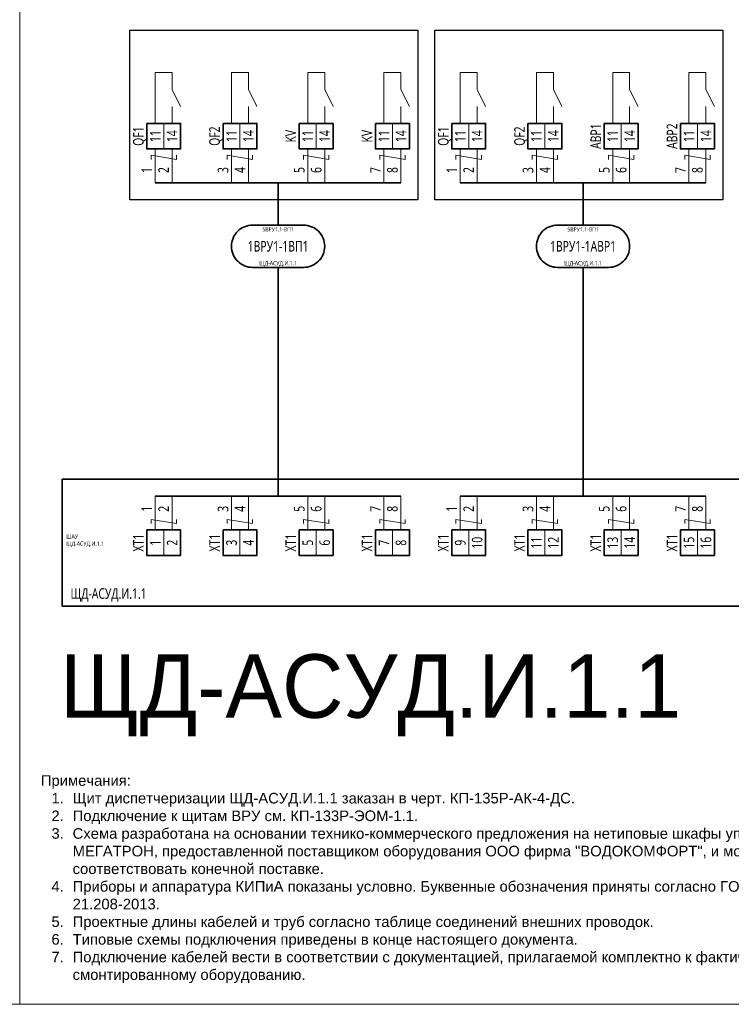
# Model space of a CAD drawing. Header units: millimetres. Extents: x -1173 to 6733, y -4591 to 345.
# Tile 44 of 93: x -572 to -404, y -1315 to -1082. Entities that reach past the tile are written whole.
import ezdxf
from ezdxf.enums import TextEntityAlignment as Align

# ---------------------------------------------------------------- set-up
doc = ezdxf.new("R2010")
doc.units = ezdxf.units.MM
doc.set_wipeout_variables(frame=1)
doc.layers.get('0').update_dxf_attribs({"lineweight": 15})
for name, color, linetype, lineweight in [('AK_Drawing', 7, 'Continuous', 35), ('AK_Drawing_Thin', 7, 'Continuous', 15), ('AK_Equipment', 7, 'Continuous', 35), ('AK_Multy_Wire', 7, 'Continuous', 35), ('AK_Wire', 7, 'Continuous', 15), ('AK_Wire_Number', 7, 'Continuous', 15)]:
    doc.layers.add(name, color=color, linetype=linetype, lineweight=lineweight)
doc.layers.add('UNPLOTTED', color=2, linetype='Continuous', lineweight=15, plot=False)
doc.styles.add('CP.Text', font='arial.ttf')
doc.styles.add('PT Sans Narrow', font='PTN57F.ttf')
doc.styles.get("Standard").update_dxf_attribs({"font": 'arial.ttf'})
doc.styles.add('Trebuchet MS', font='trebuc.ttf', dxfattribs={"width": 0.75})

# ---------------------------------------------------------------- blocks, each defined once
blk = doc.blocks.new('*U1')
at = {"layer": 'UNPLOTTED'}
blk.add_lwpolyline([(0, 0), (-395, 0), (-395, 287), (0, 287)], close=True, dxfattribs=at)
blk = doc.blocks.new('*U70')
for p, q in [((0, 0), (0, -30)), ((372, 0), (0, 0)), ((0, -30), (372, -30))]:
    blk.add_line(p, q)
at = {"style": 'Trebuchet MS', "width": 0.75}
for tag, flags, p in [('NAME', 9, (-1, 0)), ('TYPE', 9, (-1, -3)), ('ASSYCODE', 9, (-1, -6)), ('MFG', 9, (-1, -9)), ('MESUREMENT_UNITS', 9, (-1, -13.44)), ('WEIGHT', 9, (-1, -18)), ('COUNT', 9, (-1, -16.98)), ('SORTING_SECTION', 9, (-1, -22.98)), ('XREF', 1, (-1, -24))]:
    blk.add_attdef(tag, text='', height=2, dxfattribs=dict(at, flags=flags)).set_placement(p, align=Align.RIGHT)
at = {"lineweight": 30, "width": 0.75, "flags": 104}
blk.add_attdef('CATDESC', text='', height=2.5, dxfattribs=at).set_placement((370, -25), align=Align.MIDDLE_RIGHT)
at = {"style": 'Trebuchet MS', "width": 0.75}
blk.add_attdef('TAG1', text='', height=2.5, dxfattribs=at).set_placement((2, -27), align=Align.MIDDLE_LEFT)
at = {"layer": 'UNPLOTTED', "style": 'Trebuchet MS', "width": 0.75, "flags": 8}
for tag, p in [('DESC1', (1, -3)), ('DESC2', (1, -5)), ('DESC3', (1, -7)), ('FAMILY', (1, -13.73)), ('POSITION_N', (1, -15.99)), ('SYSTEM_NAME', (1, -17.99))]:
    blk.add_attdef(tag, p, '', height=1, dxfattribs=at)
blk = doc.blocks.new('*U217')
at = {"style": 'Trebuchet MS', "width": 0.75, "flags": 12}
blk.add_attdef('NOTE01', text='', height=2.5, rotation=90, dxfattribs=at).set_placement((2, -7), align=Align.MIDDLE_RIGHT)
blk.add_wipeout([(0, 0), (0, -6), (8, -6), (8, 0)])
blk.add_lwpolyline([(0, 0), (8, 0), (8, -6), (0, -6)], close=True)
at = {"lineweight": -2}
blk.add_lwpolyline([(4, 0), (8, 0), (8, -6), (4, -6)], close=True, dxfattribs=at)
at = {"style": 'Trebuchet MS', "width": 0.75, "flags": 12}
for tag, p in [('TERM01', (2, -3)), ('TERM02', (6, -3))]:
    blk.add_attdef(tag, text='', height=2.5, rotation=90, dxfattribs=at).set_placement(p, align=Align.MIDDLE_CENTER)
at = {"style": 'Trebuchet MS', "width": 0.75}
blk.add_attdef('TAG1', text='', height=2.5, rotation=90, dxfattribs=at).set_placement((-2, -3), align=Align.MIDDLE_CENTER)
at = {"style": 'Trebuchet MS', "width": 0.75, "flags": 12}
blk.add_attdef('NOTE02', text='', height=2.5, rotation=90, dxfattribs=at).set_placement((6, -7), align=Align.MIDDLE_RIGHT)
blk = doc.blocks.new('*U304')
blk.add_lwpolyline([(-6, 5), (6, 5, -0.414214), (11, 0), (11, 0, -0.414214), (6, -5), (-6, -5, -0.414214), (-11, 0), (-11, 0, -0.414214)], format="xyb", close=True)
at = {"style": 'Trebuchet MS', "width": 0.75}
blk.add_attdef('CA_CIRCUIT_NUMBER', text='', height=2.5, dxfattribs=at).set_placement((0, 0), align=Align.MIDDLE_CENTER)
at = {"lineweight": 30, "width": 0.75, "flags": 1}
blk.add_attdef('CA_CABLE_TYPE', text='', height=2.5, rotation=90, dxfattribs=at).set_placement((0, -25), align=Align.BOTTOM_CENTER)
at = {"style": 'Trebuchet MS', "width": 0.75}
blk.add_attdef('LENGTH', text='', height=2.5, rotation=90, dxfattribs=at).set_placement((2, -24.82), align=Align.MIDDLE_CENTER)
at = {"layer": 'UNPLOTTED', "style": 'Trebuchet MS', "width": 0.75}
for tag, p in [('LOAD_NAME', (0, 4)), ('PANEL_NAME', (0, -4))]:
    blk.add_attdef(tag, text='', height=1, dxfattribs=at).set_placement(p, align=Align.MIDDLE_CENTER)
blk = doc.blocks.new('*U283')
at = {"layer": 'AK_Wire'}
for points in [[(3, 2.5), (3, 1.5), (-3, 2.5), (-3, 1.5)], [(-2, -4), (-2, 4)], [(2, -4), (2, 4)]]:
    blk.add_lwpolyline(points, dxfattribs=at)
blk = doc.blocks.new('*U284')
at = {"layer": 'AK_Drawing', "color": 0, "linetype": 'ByBlock', "lineweight": -2, "transparency": 16777216}
for p in [(0, 0), (18, 0), (36, 0), (54, 0)]:
    blk.add_blockref('*U283', p, dxfattribs=at)
blk = doc.blocks.new('Z')
at = {"layer": 'AK_Wire'}
blk.add_lwpolyline([(3, 0.5), (3, -0.5), (-3, 0.5), (-3, -0.5)], dxfattribs=at)
blk = doc.blocks.new('*U285')
at = {"layer": 'AK_Wire'}
for points in [[(-2, -4), (-2, 4)], [(2, -4), (2, 4)]]:
    blk.add_lwpolyline(points, dxfattribs=at)
blk.add_blockref('Z', (0, -2), dxfattribs=at)
blk = doc.blocks.new('*U286')
at = {"layer": 'AK_Drawing', "color": 0, "linetype": 'ByBlock', "lineweight": -2, "transparency": 16777216}
for p in [(0, 0), (18, 0), (36, 0), (54, 0)]:
    blk.add_blockref('*U285', p, dxfattribs=at)
blk = doc.blocks.new('*U30')
blk.add_line((4, 0), (4, 4))
blk.add_lwpolyline([(6, 4), (4, 8), (4, 12), (0, 12), (0, 0)])
blk = doc.blocks.new('*U287')
at = {"layer": 'AK_Drawing_Thin'}
blk.add_blockref('*U30', (-4, -6.5), dxfattribs=at)
blk = doc.blocks.new('*U288')
at = {"layer": 'AK_Drawing', "color": 0, "linetype": 'ByBlock', "lineweight": -2, "transparency": 16777216}
for p in [(0, 0), (18, 0), (36, 0), (54, 0)]:
    blk.add_blockref('*U287', p, dxfattribs=at)
blk = doc.blocks.new('*U300')
at = {"layer": 'AK_Wire'}
for points in [[(3, 2.5), (3, 1.5), (-3, 2.5), (-3, 1.5)], [(-2, -4), (-2, 4)], [(2, -4), (2, 4)]]:
    blk.add_lwpolyline(points, dxfattribs=at)
blk = doc.blocks.new('*U297')
at = {"layer": 'AK_Drawing', "color": 0, "linetype": 'ByBlock', "lineweight": -2, "transparency": 16777216}
for p in [(0, 0), (18, 0), (36, 0), (54, 0)]:
    blk.add_blockref('*U300', p, dxfattribs=at)
blk = doc.blocks.new('*U298')
at = {"layer": 'AK_Drawing_Thin'}
blk.add_blockref('*U30', (-4, -6.5), dxfattribs=at)
blk = doc.blocks.new('*U299')
at = {"layer": 'AK_Drawing', "color": 0, "linetype": 'ByBlock', "lineweight": -2, "transparency": 16777216}
for p in [(0, 0), (18, 0), (36, 0), (54, 0)]:
    blk.add_blockref('*U298', p, dxfattribs=at)
blk = doc.blocks.new('*U301')
at = {"layer": 'AK_Wire'}
for points in [[(-2, -4), (-2, 4)], [(2, -4), (2, 4)]]:
    blk.add_lwpolyline(points, dxfattribs=at)
blk.add_blockref('Z', (0, -2), dxfattribs=at)
blk = doc.blocks.new('*U302')
at = {"layer": 'AK_Drawing', "color": 0, "linetype": 'ByBlock', "lineweight": -2, "transparency": 16777216}
for p in [(0, 0), (18, 0), (36, 0), (54, 0)]:
    blk.add_blockref('*U301', p, dxfattribs=at)
blk = doc.blocks.new('*U303')
blk.add_lwpolyline([(-6, 5), (6, 5, -0.414214), (11, 0), (11, 0, -0.414214), (6, -5), (-6, -5, -0.414214), (-11, 0), (-11, 0, -0.414214)], format="xyb", close=True)
at = {"style": 'Trebuchet MS', "width": 0.75}
blk.add_attdef('CA_CIRCUIT_NUMBER', text='', height=2.5, dxfattribs=at).set_placement((0, 0), align=Align.MIDDLE_CENTER)
at = {"lineweight": 30, "width": 0.75, "flags": 1}
blk.add_attdef('CA_CABLE_TYPE', text='', height=2.5, rotation=90, dxfattribs=at).set_placement((0, -25), align=Align.BOTTOM_CENTER)
at = {"style": 'Trebuchet MS', "width": 0.75}
blk.add_attdef('LENGTH', text='', height=2.5, rotation=90, dxfattribs=at).set_placement((2, -24.82), align=Align.MIDDLE_CENTER)
at = {"layer": 'UNPLOTTED', "style": 'Trebuchet MS', "width": 0.75}
for tag, p in [('LOAD_NAME', (0, 4)), ('PANEL_NAME', (0, -4))]:
    blk.add_attdef(tag, text='', height=1, dxfattribs=at).set_placement(p, align=Align.MIDDLE_CENTER)

msp = doc.modelspace()

# ---------------------------------------------------------------- linework, layer by layer
at = {"layer": 'AK_Drawing', "lineweight": 30}
for points in [[(-546, -1085), (-478, -1085), (-478, -1125), (-546, -1125)], [(-474, -1085), (-406, -1085), (-406, -1125), (-474, -1125)]]:
    msp.add_lwpolyline(points, close=True, dxfattribs=at)
at = {"layer": 'AK_Multy_Wire'}
for p, q in [((-482, -1121), (-540, -1121)), ((-410, -1121), (-468, -1121)), ((-482, -1195), (-540, -1195)), ((-410, -1195), (-468, -1195))]:
    msp.add_line(p, q, dxfattribs=at)
for points in [[(-511, -1121), (-511, -1131)], [(-439, -1121), (-439, -1131)], [(-511, -1141), (-511, -1195)], [(-439, -1141), (-439, -1195)]]:
    msp.add_lwpolyline(points, dxfattribs=at)
at = {"layer": 'UNPLOTTED', "color": 2, "true_color": 0xf1eb1f}
msp.add_xline((-778, -1315), (1, 0), dxfattribs=at)

# ---------------------------------------------------------------- block references
at = {"layer": 'AK_Drawing'}
msp.add_blockref('*U302', (-466, -1199), dxfattribs=at)
at = {"layer": 'AK_Equipment'}
ref = msp.add_blockref('*U70', (-562, -1191), dxfattribs=at)
ref.add_attrib('TAG1', 'ЩД-АСУД.И.1.1', dxfattribs={"layer": '0', "height": 2.5, "style": 'Trebuchet MS', "width": 0.75}).set_placement((-560, -1218), align=Align.MIDDLE_LEFT)
ref.add_attrib('FAMILY', 'ШАУ', (-561, -1205.01), dxfattribs={"layer": 'UNPLOTTED', "height": 1, "style": 'Trebuchet MS', "width": 0.75})
ref.add_attrib('POSITION_N', 'ЩД-АСУД.И.1.1', (-561, -1206.72), dxfattribs={"layer": 'UNPLOTTED', "height": 1, "style": 'Trebuchet MS', "width": 0.75})
at = {"layer": 'AK_Multy_Wire', "ltscale": 10}
for name, p, values in [('*U304', (-511, -1136), {'CA_CIRCUIT_NUMBER': '1ВРУ1-1ВП1', 'PANEL_NAME': 'ЩД-АСУД.И.1.1', 'LOAD_NAME': '5ВРУ1.1-ВП1'}), ('*U303', (-439, -1136), {'CA_CIRCUIT_NUMBER': '1ВРУ1-1АВР1', 'PANEL_NAME': 'ЩД-АСУД.И.1.1', 'LOAD_NAME': '5ВРУ1.1-ВП1'})]:
    msp.add_blockref(name, p, dxfattribs=at).add_auto_attribs(values)
at = {"layer": 'UNPLOTTED'}
msp.add_blockref('*U1', (-177, -1315), dxfattribs=at)

# ---------------------------------------------------------------- texts
at = {"insert": (-567, -1310), "char_height": 2.5, "width": 200, "attachment_point": 7, "style": 'CP.Text'}
msp.add_mtext('\\pxql;Примечания:\\P\\pi-2,l3,t3;1. ^IЩит диспетчеризации ЩД-АСУД.И.1.1 заказан в черт. КП-135Р-АК-4-ДС.\\P2.^IПодключение к щитам ВРУ см. КП-133Р-ЭОМ-1.1.\\P3.^IСхема разработана на основании технико-коммерческого предложения на нетиповые шкафы управления МЕГАТРОН, предоставленной поставщиком оборудования ООО фирма "ВОДОКОМФОРТ", и может не соответствовать конечной поставке.\\P4.^IПриборы и аппаратура КИПиА показаны условно. Буквенные обозначения приняты согласно ГОСТ 2.710-81, ГОСТ 21.208-2013.\\P5.^IПроектные длины кабелей и труб согласно таблице соединений внешних проводок.\\P6.^IТиповые схемы подключения приведены в конце настоящего документа.\\P7.^IПодключение кабелей вести в соответствии с документацией, прилагаемой комплектно к фактически смонтированному оборудованию.', dxfattribs=at)
at = {"layer": 'AK_Wire_Number', "style": 'Trebuchet MS', "width": 0.75}
for s, p in [('1', (-540, -1118)), ('2', (-536, -1118)), ('3', (-522, -1118)), ('4', (-518, -1118)), ('5', (-504, -1118)), ('6', (-500, -1118)), ('7', (-486, -1118)), ('8', (-482, -1118)), ('1', (-468, -1118)), ('2', (-464, -1118)), ('3', (-450, -1118)), ('4', (-446, -1118)), ('5', (-432, -1118)), ('6', (-428, -1118)), ('7', (-414, -1118)), ('8', (-410, -1118)), ('4', (-518, -1198)), ('4', (-446, -1198)), ('1', (-540, -1198)), ('2', (-536, -1198)), ('3', (-522, -1198)), ('5', (-504, -1198)), ('6', (-500, -1198)), ('7', (-486, -1198)), ('8', (-482, -1198)), ('1', (-468, -1198)), ('2', (-464, -1198)), ('3', (-450, -1198)), ('5', (-432, -1198)), ('6', (-428, -1198)), ('7', (-414, -1198)), ('8', (-410, -1198))]:
    msp.add_text(s, height=2.5, rotation=90, dxfattribs=at).set_placement(p, align=Align.BOTTOM_CENTER)
at = {"layer": 'UNPLOTTED', "color": 3, "style": 'PT Sans Narrow'}
msp.add_text('ЩД-АСУД.И.1.1', height=15, dxfattribs=at).set_placement((-562.51, -1247.35))

# ---------------------------------------------------------------- next in the draw order: block references
at = {"layer": 'AK_Equipment', "lineweight": 15}
ref = msp.add_blockref('*U217', (-542, -1107), dxfattribs=at)
ref.add_attrib('TAG1', 'QF1', dxfattribs={"layer": '0', "height": 2.5, "rotation": 90, "style": 'Trebuchet MS', "width": 0.75}).set_placement((-544, -1110), align=Align.MIDDLE_CENTER)
ref.add_attrib('TERM01', '11', dxfattribs={"layer": '0', "height": 2.5, "rotation": 90, "style": 'Trebuchet MS', "width": 0.75}).set_placement((-540, -1110), align=Align.MIDDLE_CENTER)
ref.add_attrib('TERM02', '14', dxfattribs={"layer": '0', "height": 2.5, "rotation": 90, "style": 'Trebuchet MS', "width": 0.75}).set_placement((-536, -1110), align=Align.MIDDLE_CENTER)
ref = msp.add_blockref('*U217', (-524, -1107), dxfattribs=at)
ref.add_attrib('TAG1', 'QF2', dxfattribs={"layer": '0', "height": 2.5, "rotation": 90, "style": 'Trebuchet MS', "width": 0.75}).set_placement((-526, -1110), align=Align.MIDDLE_CENTER)
ref.add_attrib('TERM01', '11', dxfattribs={"layer": '0', "height": 2.5, "rotation": 90, "style": 'Trebuchet MS', "width": 0.75}).set_placement((-522, -1110), align=Align.MIDDLE_CENTER)
ref.add_attrib('TERM02', '14', dxfattribs={"layer": '0', "height": 2.5, "rotation": 90, "style": 'Trebuchet MS', "width": 0.75}).set_placement((-518, -1110), align=Align.MIDDLE_CENTER)
ref = msp.add_blockref('*U217', (-506, -1107), dxfattribs=at)
ref.add_attrib('TAG1', 'KV', dxfattribs={"layer": '0', "height": 2.5, "rotation": 90, "style": 'Trebuchet MS', "width": 0.75}).set_placement((-508, -1110), align=Align.MIDDLE_CENTER)
ref.add_attrib('TERM01', '11', dxfattribs={"layer": '0', "height": 2.5, "rotation": 90, "style": 'Trebuchet MS', "width": 0.75}).set_placement((-504, -1110), align=Align.MIDDLE_CENTER)
ref.add_attrib('TERM02', '14', dxfattribs={"layer": '0', "height": 2.5, "rotation": 90, "style": 'Trebuchet MS', "width": 0.75}).set_placement((-500, -1110), align=Align.MIDDLE_CENTER)
ref = msp.add_blockref('*U217', (-470, -1107), dxfattribs=at)
ref.add_attrib('TAG1', 'QF1', dxfattribs={"layer": '0', "height": 2.5, "rotation": 90, "style": 'Trebuchet MS', "width": 0.75}).set_placement((-472, -1110), align=Align.MIDDLE_CENTER)
ref.add_attrib('TERM01', '11', dxfattribs={"layer": '0', "height": 2.5, "rotation": 90, "style": 'Trebuchet MS', "width": 0.75}).set_placement((-468, -1110), align=Align.MIDDLE_CENTER)
ref.add_attrib('TERM02', '14', dxfattribs={"layer": '0', "height": 2.5, "rotation": 90, "style": 'Trebuchet MS', "width": 0.75}).set_placement((-464, -1110), align=Align.MIDDLE_CENTER)
ref = msp.add_blockref('*U217', (-452, -1107), dxfattribs=at)
ref.add_attrib('TAG1', 'QF2', dxfattribs={"layer": '0', "height": 2.5, "rotation": 90, "style": 'Trebuchet MS', "width": 0.75}).set_placement((-454, -1110), align=Align.MIDDLE_CENTER)
ref.add_attrib('TERM01', '11', dxfattribs={"layer": '0', "height": 2.5, "rotation": 90, "style": 'Trebuchet MS', "width": 0.75}).set_placement((-450, -1110), align=Align.MIDDLE_CENTER)
ref.add_attrib('TERM02', '14', dxfattribs={"layer": '0', "height": 2.5, "rotation": 90, "style": 'Trebuchet MS', "width": 0.75}).set_placement((-446, -1110), align=Align.MIDDLE_CENTER)
ref = msp.add_blockref('*U217', (-542, -1203), dxfattribs=at)
ref.add_attrib('TAG1', 'XT1', dxfattribs={"layer": '0', "height": 2.5, "rotation": 90, "style": 'Trebuchet MS', "width": 0.75}).set_placement((-544, -1206), align=Align.MIDDLE_CENTER)
ref.add_attrib('TERM01', '1', dxfattribs={"layer": '0', "height": 2.5, "rotation": 90, "style": 'Trebuchet MS', "width": 0.75}).set_placement((-540, -1206), align=Align.MIDDLE_CENTER)
ref.add_attrib('TERM02', '2', dxfattribs={"layer": '0', "height": 2.5, "rotation": 90, "style": 'Trebuchet MS', "width": 0.75}).set_placement((-536, -1206), align=Align.MIDDLE_CENTER)
ref = msp.add_blockref('*U217', (-524, -1203), dxfattribs=at)
ref.add_attrib('TAG1', 'XT1', dxfattribs={"layer": '0', "height": 2.5, "rotation": 90, "style": 'Trebuchet MS', "width": 0.75}).set_placement((-526, -1206), align=Align.MIDDLE_CENTER)
ref.add_attrib('TERM01', '3', dxfattribs={"layer": '0', "height": 2.5, "rotation": 90, "style": 'Trebuchet MS', "width": 0.75}).set_placement((-522, -1206), align=Align.MIDDLE_CENTER)
ref.add_attrib('TERM02', '4', dxfattribs={"layer": '0', "height": 2.5, "rotation": 90, "style": 'Trebuchet MS', "width": 0.75}).set_placement((-518, -1206), align=Align.MIDDLE_CENTER)
ref = msp.add_blockref('*U217', (-506, -1203), dxfattribs=at)
ref.add_attrib('TAG1', 'XT1', dxfattribs={"layer": '0', "height": 2.5, "rotation": 90, "style": 'Trebuchet MS', "width": 0.75}).set_placement((-508, -1206), align=Align.MIDDLE_CENTER)
ref.add_attrib('TERM01', '5', dxfattribs={"layer": '0', "height": 2.5, "rotation": 90, "style": 'Trebuchet MS', "width": 0.75}).set_placement((-504, -1206), align=Align.MIDDLE_CENTER)
ref.add_attrib('TERM02', '6', dxfattribs={"layer": '0', "height": 2.5, "rotation": 90, "style": 'Trebuchet MS', "width": 0.75}).set_placement((-500, -1206), align=Align.MIDDLE_CENTER)
ref = msp.add_blockref('*U217', (-470, -1203), dxfattribs=at)
ref.add_attrib('TAG1', 'XT1', dxfattribs={"layer": '0', "height": 2.5, "rotation": 90, "style": 'Trebuchet MS', "width": 0.75}).set_placement((-472, -1206), align=Align.MIDDLE_CENTER)
ref.add_attrib('TERM01', '9', dxfattribs={"layer": '0', "height": 2.5, "rotation": 90, "style": 'Trebuchet MS', "width": 0.75}).set_placement((-468, -1206), align=Align.MIDDLE_CENTER)
ref.add_attrib('TERM02', '10', dxfattribs={"layer": '0', "height": 2.5, "rotation": 90, "style": 'Trebuchet MS', "width": 0.75}).set_placement((-464, -1206), align=Align.MIDDLE_CENTER)
ref = msp.add_blockref('*U217', (-452, -1203), dxfattribs=at)
ref.add_attrib('TAG1', 'XT1', dxfattribs={"layer": '0', "height": 2.5, "rotation": 90, "style": 'Trebuchet MS', "width": 0.75}).set_placement((-454, -1206), align=Align.MIDDLE_CENTER)
ref.add_attrib('TERM01', '11', dxfattribs={"layer": '0', "height": 2.5, "rotation": 90, "style": 'Trebuchet MS', "width": 0.75}).set_placement((-450, -1206), align=Align.MIDDLE_CENTER)
ref.add_attrib('TERM02', '12', dxfattribs={"layer": '0', "height": 2.5, "rotation": 90, "style": 'Trebuchet MS', "width": 0.75}).set_placement((-446, -1206), align=Align.MIDDLE_CENTER)
ref = msp.add_blockref('*U217', (-434, -1203), dxfattribs=at)
ref.add_attrib('TAG1', 'XT1', dxfattribs={"layer": '0', "height": 2.5, "rotation": 90, "style": 'Trebuchet MS', "width": 0.75}).set_placement((-436, -1206), align=Align.MIDDLE_CENTER)
ref.add_attrib('TERM01', '13', dxfattribs={"layer": '0', "height": 2.5, "rotation": 90, "style": 'Trebuchet MS', "width": 0.75}).set_placement((-432, -1206), align=Align.MIDDLE_CENTER)
ref.add_attrib('TERM02', '14', dxfattribs={"layer": '0', "height": 2.5, "rotation": 90, "style": 'Trebuchet MS', "width": 0.75}).set_placement((-428, -1206), align=Align.MIDDLE_CENTER)
ref = msp.add_blockref('*U217', (-416, -1203), dxfattribs=at)
ref.add_attrib('TAG1', 'XT1', dxfattribs={"layer": '0', "height": 2.5, "rotation": 90, "style": 'Trebuchet MS', "width": 0.75}).set_placement((-418, -1206), align=Align.MIDDLE_CENTER)
ref.add_attrib('TERM01', '15', dxfattribs={"layer": '0', "height": 2.5, "rotation": 90, "style": 'Trebuchet MS', "width": 0.75}).set_placement((-414, -1206), align=Align.MIDDLE_CENTER)
ref.add_attrib('TERM02', '16', dxfattribs={"layer": '0', "height": 2.5, "rotation": 90, "style": 'Trebuchet MS', "width": 0.75}).set_placement((-410, -1206), align=Align.MIDDLE_CENTER)

# ---------------------------------------------------------------- next in the draw order: block references
at = {"layer": 'AK_Drawing'}
for name, p in [('*U288', (-536, -1100.5)), ('*U299', (-464, -1100.5)), ('*U284', (-538, -1117)), ('*U297', (-466, -1117)), ('*U286', (-538, -1199))]:
    msp.add_blockref(name, p, dxfattribs=at)

# ---------------------------------------------------------------- next in the draw order: block references
at = {"layer": 'AK_Equipment', "lineweight": 15}
ref = msp.add_blockref('*U217', (-488, -1107), dxfattribs=at)
ref.add_attrib('TAG1', 'KV', dxfattribs={"layer": '0', "height": 2.5, "rotation": 90, "style": 'Trebuchet MS', "width": 0.75}).set_placement((-490, -1110), align=Align.MIDDLE_CENTER)
ref.add_attrib('TERM01', '11', dxfattribs={"layer": '0', "height": 2.5, "rotation": 90, "style": 'Trebuchet MS', "width": 0.75}).set_placement((-486, -1110), align=Align.MIDDLE_CENTER)
ref.add_attrib('TERM02', '14', dxfattribs={"layer": '0', "height": 2.5, "rotation": 90, "style": 'Trebuchet MS', "width": 0.75}).set_placement((-482, -1110), align=Align.MIDDLE_CENTER)
ref = msp.add_blockref('*U217', (-434, -1107), dxfattribs=at)
ref.add_attrib('TAG1', 'АВР1', dxfattribs={"layer": '0', "height": 2.5, "rotation": 90, "style": 'Trebuchet MS', "width": 0.75}).set_placement((-436, -1110), align=Align.MIDDLE_CENTER)
ref.add_attrib('TERM01', '11', dxfattribs={"layer": '0', "height": 2.5, "rotation": 90, "style": 'Trebuchet MS', "width": 0.75}).set_placement((-432, -1110), align=Align.MIDDLE_CENTER)
ref.add_attrib('TERM02', '14', dxfattribs={"layer": '0', "height": 2.5, "rotation": 90, "style": 'Trebuchet MS', "width": 0.75}).set_placement((-428, -1110), align=Align.MIDDLE_CENTER)
ref = msp.add_blockref('*U217', (-416, -1107), dxfattribs=at)
ref.add_attrib('TAG1', 'АВР2', dxfattribs={"layer": '0', "height": 2.5, "rotation": 90, "style": 'Trebuchet MS', "width": 0.75}).set_placement((-418, -1110), align=Align.MIDDLE_CENTER)
ref.add_attrib('TERM01', '11', dxfattribs={"layer": '0', "height": 2.5, "rotation": 90, "style": 'Trebuchet MS', "width": 0.75}).set_placement((-414, -1110), align=Align.MIDDLE_CENTER)
ref.add_attrib('TERM02', '14', dxfattribs={"layer": '0', "height": 2.5, "rotation": 90, "style": 'Trebuchet MS', "width": 0.75}).set_placement((-410, -1110), align=Align.MIDDLE_CENTER)
ref = msp.add_blockref('*U217', (-488, -1203), dxfattribs=at)
ref.add_attrib('TAG1', 'XT1', dxfattribs={"layer": '0', "height": 2.5, "rotation": 90, "style": 'Trebuchet MS', "width": 0.75}).set_placement((-490, -1206), align=Align.MIDDLE_CENTER)
ref.add_attrib('TERM01', '7', dxfattribs={"layer": '0', "height": 2.5, "rotation": 90, "style": 'Trebuchet MS', "width": 0.75}).set_placement((-486, -1206), align=Align.MIDDLE_CENTER)
ref.add_attrib('TERM02', '8', dxfattribs={"layer": '0', "height": 2.5, "rotation": 90, "style": 'Trebuchet MS', "width": 0.75}).set_placement((-482, -1206), align=Align.MIDDLE_CENTER)

doc.saveas('drawing.dxf')
